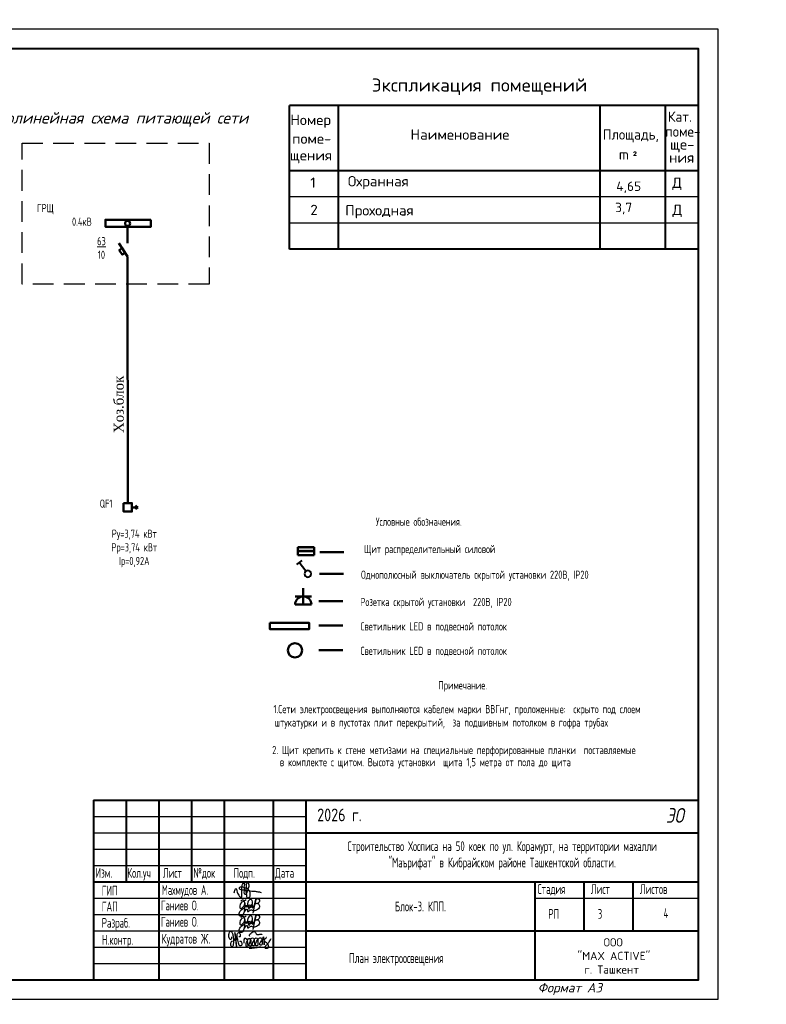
# Model space of a CAD drawing. Header units: millimetres. Extents: x 500718 to 2857041, y -646517 to -616393.
# Tile 4 of 8: x 613010 to 635848, y -646517 to -616393. Entities that reach past the tile are written whole.
import ezdxf
from ezdxf.enums import TextEntityAlignment as Align

# ---------------------------------------------------------------- set-up
doc = ezdxf.new("R2010")
doc.units = ezdxf.units.MM
doc.linetypes.add('невидимаяX2', pattern=[19.05, 12.7, -6.35])
for name, color, linetype, lineweight in [('STR. Таблицы(Tables).0', 7, 'Continuous', 20), ('STR. Штамп.0', 7, 'Continuous', 20), ('текст', 7, 'Continuous', 25), ('ТХ. штамп', 7, 'Continuous', 25), ('Электрика', 1, 'Continuous', 50), ('ЭЛЕКТРООСВЕЩЕНИЕ', 7, 'Continuous', 50), ('ЭО', 2, 'Continuous', 40), ('ЭС', 200, 'Continuous', 50)]:
    doc.layers.add(name, color=color, linetype=linetype, lineweight=lineweight)
doc.layers.add('Штамп', color=7, linetype='Continuous')
doc.layers.add('ЭЛЕКТРО', color=7, linetype='Continuous', lineweight=50, true_color=0xff0509)
doc.styles.add('ICOCPEUR', font='isocpeui.ttf')
doc.styles.add('RomanS', font='romans.shx')
doc.styles.add('SPDS', font='spds.shx', dxfattribs={"width": 0.8, "height": 250})
doc.styles.add('style1', font='isocpeui.ttf', dxfattribs={"height": 80})
doc.styles.add('style4', font='isocpeur.ttf', dxfattribs={"height": 350})
doc.styles.add('ГОСТ 300', font='isocpeui.ttf', dxfattribs={"height": 250})

# ---------------------------------------------------------------- blocks, each defined once
blk = doc.blocks.new('ЩС')
at = {"layer": 'Электрика', "ltscale": 20}
h = blk.add_hatch(color=256, dxfattribs=at)
h.dxf.hatch_style = 1
h.paths.add_polyline_path([(-125, -250), (0, -250), (0, 250), (-125, 250)])
for p, q in [((-250, 250), (0, 250)), ((-250, -250), (-250, 250)), ((-125, 250), (-125, -250)), ((0, 250), (0, -250)), ((0, -250), (-250, -250))]:
    blk.add_line(p, q, dxfattribs=at)
blk = doc.blocks.new('*U859')
at = {"layer": 'ЭО', "color": 1}
for p, q in [((-304, 334), (-131, 434)), ((-47, 88), (-218, 384))]:
    blk.add_line(p, q, dxfattribs=at)
blk.add_circle((0, 0), 100, dxfattribs=at)
blk = doc.blocks.new('розетка')
at = {"layer": 'Электрика', "ltscale": 20}
for p, q in [((0, 250), (0, -250)), ((0, 0), (500, 0)), ((250, 250), (250, -250))]:
    blk.add_line(p, q, dxfattribs=at)
blk.add_arc((0, 0), 250, 270, 90, dxfattribs=at)
blk = doc.blocks.new('A$C4c4061ee')
at = {"color": 184, "lineweight": 30}
blk.add_spline([(-39.7, -7.1), (-36.8, 4), (-34, 7.9), (-31.2, -0.1), (-24.1, -16.2), (-16.7, -23.5), (-13.9, -23.5), (-12.5, -17.9), (-12.5, 12.7), (-8.3, 24.8), (-4.4, 27), (-3.4, 21.4), (-5.7, 12.9), (-4.4, 8), (-4.4, -10), (-2, -12.6), (3.3, -10), (9.6, 6.1), (12.6, 19.5), (7.6, 28.9), (4.7, 26.6), (2.4, 16.6), (1.1, -1.2), (2.9, -14.2), (6.8, -24.8), (10.9, -24.8), (15, -21.3), (16.5, -17.2), (16.5, -9.9), (12, 2), (5.9, 7.4), (-2.7, 10.3), (-10, 12.1), (-17, 12.1), (-21.5, 11.2), (-22.5, 7.7), (-20, 5.4), (-14, 3.7), (-0.7, 1.8), (11, 0.5), (22.2, -1.2), (37.6, -2.6), (43.5, -3.6), (49.3, -4.5), (54.9, -6.4)], degree=3, dxfattribs=at)
blk = doc.blocks.new('x2')
at = {"color": 184, "lineweight": 30}
for points in [[(78585, 16823), (78585, 16800), (78578, 16780), (78566, 16779), (78552, 16793), (78544, 16821), (78544, 16860), (78552, 16896), (78564, 16910), (78580, 16912), (78601, 16877), (78616, 16818), (78621, 16768), (78619, 16720), (78611, 16676), (78602, 16660), (78593, 16657), (78581, 16669), (78573, 16701), (78576, 16724), (78584, 16740), (78594, 16748), (78603, 16750)], [(78621, 16751), (78648, 16780), (78651, 16827), (78645, 16873), (78641, 16894), (78640, 16890), (78642, 16883), (78649, 16847), (78651, 16827), (78656, 16789), (78660, 16746), (78664, 16706), (78667, 16672), (78670, 16661), (78668, 16666), (78667, 16673), (78662, 16732), (78659, 16755), (78657, 16779), (78656, 16786), (78664, 16778), (78674, 16781), (78681, 16806), (78681, 16850), (78685, 16876), (78696, 16889), (78711, 16888), (78728, 16865), (78731, 16843), (78727, 16825), (78716, 16823), (78709, 16824)], [(78797, 16717), (78799, 16789), (78806, 16801), (78818, 16800), (78841, 16772), (78848, 16732), (78854, 16681), (78849, 16663), (78835, 16661), (78825, 16677), (78828, 16710), (78841, 16744), (78856, 16774), (78870, 16795), (78889, 16793), (78903, 16760), (78909, 16701), (78909, 16673), (78892, 16667), (78877, 16683), (78882, 16713), (78895, 16740), (78901, 16769), (78910, 16791), (78930, 16803), (78950, 16791), (78958, 16755), (78963, 16717), (78965, 16682), (78952, 16673), (78932, 16676), (78931, 16706), (78946, 16742), (78966, 16782), (78978, 16800), (79002, 16799), (79017, 16771), (79021, 16716), (79017, 16685), (79006, 16671), (78991, 16674), (78983, 16708), (78998, 16742), (79019, 16775), (79039, 16800), (79068, 16805), (79086, 16776), (79091, 16716), (79082, 16687), (79061, 16684), (79050, 16697), (79066, 16740), (79088, 16767), (79107, 16798), (79110, 16823), (79111, 16819), (79125, 16691), (79125, 16695), (79121, 16755), (79122, 16767), (79132, 16785), (79154, 16805), (79162, 16810), (79158, 16808)], [(78886, 16827), (78881, 16847), (78905, 16877), (78937, 16904), (78959, 16908), (78977, 16898), (78986, 16880), (78997, 16864), (79013, 16858), (79041, 16860), (79061, 16865), (79080, 16864), (79086, 16862)], [(78681, 16802), (78685, 16767), (78695, 16721), (78707, 16692), (78720, 16679), (78739, 16676), (78754, 16683), (78761, 16706), (78756, 16725), (78748, 16738), (78736, 16746), (78724, 16744), (78721, 16737)], [(79121, 16760), (79131, 16746), (79145, 16737), (79160, 16728), (79174, 16710), (79187, 16686), (79192, 16665), (79190, 16644), (79182, 16633), (79161, 16630), (79145, 16632), (79135, 16643), (79134, 16657), (79144, 16670), (79157, 16684), (79172, 16700), (79187, 16716), (79206, 16740), (79225, 16769), (79240, 16791)], [(78879, 16636), (78919, 16635), (78966, 16642), (79009, 16647), (79042, 16654), (79068, 16654)]]:
    blk.add_spline(points, degree=3, dxfattribs=at)
blk = doc.blocks.new('Odil Ganiyev')
at = {"color": 184, "lineweight": 30}
for points in [[(278009, -189095), (278081, -189029), (278139, -189055), (278204, -188993)], [(278218, -189288), (278220, -189298), (278251, -189229), (278258, -189294), (278315, -189206), (278295, -189231), (278320, -189288), (278380, -189198), (278355, -189239), (278384, -189286), (278449, -189192), (278428, -189223), (278438, -189281), (278515, -189197), (278494, -189208), (278505, -189282), (278604, -188932), (278563, -189514)], [(278174, -189155), (278173, -189633), (278135, -189699), (278036, -189702), (278008, -189605), (278074, -189469), (278128, -189405), (278218, -189288)], [(278213, -189509), (278316, -189388), (278340, -189483), (278421, -189425), (278521, -189382)]]:
    blk.add_spline(points, degree=3, dxfattribs=at)
for points, knots in [([(278396, -189316), (278466, -189243), (278495, -189145), (278487, -189009), (278378, -188944), (278332, -188998), (278319, -189020), (278305, -189050), (278280, -189134), (278300, -189288), (278388, -189386)], [0, 0, 0, 0, 210.331661, 341.544209, 437.993539, 521.209993, 521.209993, 521.209993, 602.643394, 823.015149, 823.015149, 823.015149, 823.015149]), ([(278604, -188939), (278630, -188908), (278658, -188890), (278746, -188897), (278776, -188980), (278743, -189054), (278691, -189101), (278617, -189118)], [0, 0, 0, 0, 59.301687, 137.83445, 232.671471, 306.955654, 371.443461, 371.443461, 371.443461, 371.443461]), ([(278093, -189111), (278063, -189124), (277979, -189180), (277976, -189469), (278121, -189357), (278159, -189260), (278167, -189222)], [0, 0, 0, 0, 84.01965, 319.3343, 434.006974, 519.963926, 519.963926, 519.963926, 519.963926]), ([(278167, -189222), (278181, -189151), (278171, -189084), (278111, -189103), (278093, -189111)], [526.826092, 526.826092, 526.826092, 526.826092, 665.559085, 706.396126, 706.396126, 706.396126, 706.396126]), ([(278617, -189118), (278680, -189058), (278780, -189127), (278817, -189262), (278675, -189400), (278595, -189412), (278531, -189410)], [498.211239, 498.211239, 498.211239, 498.211239, 560.962433, 628.560844, 789.184895, 992.203079, 992.203079, 992.203079, 992.203079])]:
    blk.add_open_spline(points, degree=3, knots=knots, dxfattribs=at)
blk = doc.blocks.new('fghfyuhrduy')
for name, p, xscale, yscale, zscale in [('A$C4c4061ee', (-1850, -265), 8.662286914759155, 8.662286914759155, 8.662286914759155), ('x2', (-148600, -32997), 1.86192246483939, 1.86192246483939, 1.86192246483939)]:
    blk.add_blockref(name, p, dxfattribs=dict(xscale=xscale, yscale=yscale, zscale=zscale))
at = {"xscale": 0.7425847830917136, "yscale": 0.7425847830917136, "zscale": 0.7425847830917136, "rotation": 351.5695638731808}
for p in [(-185616, 168584), (-185616, 168084)]:
    blk.add_blockref('Odil Ganiyev', p, dxfattribs=at)
at = {"ltscale": 100, "insert": (6331, -1720), "char_height": 250, "width": 6095.63, "attachment_point": 1, "style": 'ГОСТ 300'}
blk.add_mtext('\\pi2772.81725;{\\fISOCPEUR|b0|i0|c204|p34;ООО \\P\\pi1972.81725;"MAX ACTIVE" \\P\\pi2185.31725;г. Ташкент}', dxfattribs=at)
at = {"layer": 'текст', "color": 7, "lineweight": 25, "style": 'style4', "width": 0.8}
blk.add_text('2026 г.', height=390, dxfattribs=at).set_placement((344, 1857))
at = {"layer": 'ТХ. штамп', "color": 0, "style": 'SPDS'}
for s, width, p in [('ГИП', 0.8, (-6247, -414)), ('Махмудов А.', 0.7, (-4408, -394)), ('ГАП', 0.8, (-6247, -899)), ('Ганиев О.', 0.7, (-4434, -867)), ('Разраб.', 0.8, (-6247, -1399)), ('Ганиев О.', 0.7, (-4434, -1367)), ('Н.контр.', 0.8, (-6244, -1921)), ('Кудратов Ж.', 0.8, (-4413, -1887))]:
    blk.add_text(s, height=300, dxfattribs=dict(at, width=width)).set_placement(p)
at = {"layer": 'ТХ. штамп', "color": 0, "style": 'SPDS', "width": 0.8}
blk.add_text('4', height=300, dxfattribs=at).set_placement((10940, -952), align=Align.MIDDLE_LEFT)

msp = doc.modelspace()

# ---------------------------------------------------------------- linework, layer by layer
at = {"lineweight": 40}
for p, q in [((621264.07, -623413.64), (621264.07, -619013.64)), ((633767.75, -619013.64), (621264.07, -619013.64)), ((622764.07, -623413.64), (622764.07, -619013.64)), ((630764.07, -623413.64), (630764.07, -619013.64)), ((632764.07, -623413.64), (632764.07, -619013.64)), ((633765.51, -621013.64), (621264.07, -621013.64)), ((633765.51, -623413.64), (621264.07, -623413.64)), ((615267.75, -640273.1), (633767.75, -640273.1)), ((615267.75, -640273.1), (615267.75, -645773.1)), ((616267.75, -640273.1), (616267.75, -642773.1)), ((617267.75, -640273.1), (617267.75, -645773.1)), ((618267.75, -640273.1), (618267.75, -642773.1)), ((619267.75, -640273.1), (619267.75, -645773.1)), ((620767.75, -640273.1), (620767.75, -645773.1)), ((621767.75, -640273.1), (621767.75, -645773.1)), ((621767.75, -641273.1), (633767.75, -641273.1)), ((615267.75, -642773.1), (633767.75, -642773.1)), ((628767.75, -642773.1), (628767.75, -645773.1)), ((630267.75, -642773.1), (630267.75, -644273.1)), ((630267.75, -642773.1), (630267.75, -644273.1)), ((631767.75, -642773.1), (631767.75, -644273.1)), ((631767.75, -642773.1), (631767.75, -644273.1)), ((621767.75, -644273.1), (633767.75, -644273.1))]:
    msp.add_line(p, q, dxfattribs=at)
for p, q in [((633765.51, -623413.64), (633767.75, -619013.64)), ((633765.51, -621013.64), (621264.07, -621013.64)), ((633765.51, -621813.64), (621264.07, -621813.64)), ((633765.51, -622613.64), (621264.07, -622613.64)), ((615267.75, -640773.1), (621767.75, -640773.1)), ((615267.75, -641273.1), (621767.75, -641273.1)), ((615267.75, -641773.1), (621767.75, -641773.1)), ((615267.75, -642273.1), (621767.75, -642273.1)), ((630267.75, -642773.1), (630267.75, -643273.1)), ((631767.75, -642773.1), (631767.75, -643273.1)), ((615267.75, -643273.1), (621767.75, -643273.1)), ((628767.75, -643273.1), (633767.75, -643273.1)), ((615267.75, -643773.1), (621767.75, -643773.1)), ((615267.75, -644273.1), (621767.75, -644273.1)), ((615267.75, -644773.1), (621767.75, -644773.1)), ((615267.75, -645273.1), (621767.75, -645273.1))]:
    msp.add_line(p, q)
for points in [[(592367.75, -616673.1), (634367.75, -616673.1), (634367.75, -646373.1), (592367.75, -646373.1), (592367.75, -616673.1)], [(615267.75, -645773.1), (633767.75, -645773.1), (633767.75, -640273.1)]]:
    msp.add_lwpolyline(points)
msp.add_lwpolyline([(594367.75, -617273.1), (633767.75, -617273.1), (633767.75, -645773.1), (594367.75, -645773.1)], close=True, dxfattribs=at)
at = {"color": 0, "linetype": 'невидимаяX2', "ltscale": 50}
msp.add_lwpolyline([(618808.79, -624485.85), (613082.73, -624482.85), (613082.73, -620165.81), (618808.79, -620168.81)], close=True, dxfattribs=at)
at = {"color": 1, "lineweight": 50}
msp.add_lwpolyline([(620664.16, -634841.08), (621864.16, -634841.08), (621864.16, -635041.08), (620664.16, -635041.08), (620664.16, -634841.08)], dxfattribs=at)
msp.add_circle((621430.43, -635686.09), 220, dxfattribs=at)
at = {"layer": 'ЭЛЕКТРО', "color": 0}
for p, q in [((616312.34, -622702.13), (616312.34, -623227.28)), ((616043.67, -623227.28), (616312.34, -623636.38)), ((616312.34, -623636.38), (616314.84, -631181.39))]:
    msp.add_line(p, q, dxfattribs=at)
for points in [[(617021.65, -622511.49), (615632.13, -622511.49), (615632.13, -622728.74), (617021.65, -622728.74)], [(616237.37, -623522.23), (616147.19, -623581.45), (616057, -623444.13), (616147.19, -623384.9)], [(616186.43, -631181.39), (616443.25, -631181.39), (616443.25, -631440.76), (616186.43, -631440.76)]]:
    msp.add_lwpolyline(points, close=True, dxfattribs=at)
at = {"layer": 'ЭЛЕКТРО', "color": 0, "flags": 128}
for points in [[(616443.25, -631315.11), (616624.46, -631315.11)], [(616624.46, -631315.11), (616552.71, -631258.35)], [(616624.46, -631315.11), (616552.71, -631371.88)]]:
    msp.add_lwpolyline(points, dxfattribs=at)
at = {"layer": 'ЭЛЕКТРО', "color": 0}
msp.add_circle((616310.35, -622625.26), 76.9, dxfattribs=at)
at = {"layer": 'ЭЛЕКТРООСВЕЩЕНИЕ', "color": 0}
msp.add_line((622186.4, -632680.37), (622924.9, -632680.37), dxfattribs=at)
at = {"layer": 'ЭЛЕКТРООСВЕЩЕНИЕ', "color": 7}
for p, q in [((622178.93, -633349.61), (622917.43, -633349.61)), ((622161.15, -634181.49), (622899.65, -634181.49)), ((622161.15, -634929.92), (622899.65, -634929.92)), ((622161.15, -635678.36), (622899.65, -635678.36))]:
    msp.add_line(p, q, dxfattribs=at)

# ---------------------------------------------------------------- block references
at = {"lineweight": 53}
for p in [(530217.75, -642874.8), (576817.75, -642874.8), (621767.75, -642774.8)]:
    msp.add_blockref('fghfyuhrduy', p, dxfattribs=at)
at = {"layer": 'Электрика', "color": 0, "xscale": -1, "rotation": 270}
msp.add_blockref('ЩС', (621767.65, -632526.72), dxfattribs=at)
at = {"layer": 'Электрика', "xscale": -1, "rotation": 270}
msp.add_blockref('розетка', (621684.33, -634288.5), dxfattribs=at)
at = {"layer": 'ЭО', "xscale": -1, "rotation": 67.22100112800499}
msp.add_blockref('*U859', (621827.15, -633347.32), dxfattribs=at)

# ---------------------------------------------------------------- texts
for s, height, style, p in [('Экспликация помещений', 400, 'RomanS', (623780.09, -618592.4)), ('Номер', 316.8, 'RomanS', (621289.28, -619617.17)), ('Наименование', 316.8, 'RomanS', (624964.81, -620065.48)), ('поме-', 316.8, 'RomanS', (621345.22, -620190.12)), ('ще-', 316.8, 'RomanS', (632902.84, -620365.71)), ('щения', 316.8, 'RomanS', (621275.29, -620700.18)), ('m', 316.8, 'RomanS', (631337.04, -620673.52)), ('²', 316.8, 'RomanS', (631751.28, -620736.08)), ('ния', 316.8, 'RomanS', (632875.02, -620768.83)), ('1', 316.8, 'RomanS', (621900.76, -621536.57)), ('Охранная', 316.8, 'RomanS', (623047.9, -621493.19)), ('4,65', 288, 'RomanS', (631256.74, -621633.35)), ('Д', 316.8, 'RomanS', (632970.24, -621539.13)), ('2', 316.8, 'RomanS', (621900.76, -622372.07)), ('3,7', 288, 'RomanS', (631222.68, -622281.35)), ('Проходная', 316.8, 'RomanS', (622967.25, -622384.5)), ('Д', 316.8, 'RomanS', (632978.3, -622369.09)), ('Формат А3', 287.189, 'style1', (628855.32, -646153.11))]:
    msp.add_text(s, height=height, dxfattribs=dict(style=style)).set_placement(p)
for s, height, style, width, p in [('Кат.', 316.8, 'RomanS', 0.9, (632840.24, -619517.76)), ('Площадь,', 316.8, 'RomanS', 0.9, (630850.76, -620062.47)), ('поме-', 316.8, 'RomanS', 0.9, (632757.11, -619972.16)), ('ЭО', 449.212, 'style1', 0.8, (632782.24, -640961.56))]:
    msp.add_text(s, height=height, dxfattribs=dict(style=style, width=width)).set_placement(p)
at = {"color": 7, "ltscale": 2, "insert": (523501.81, -626779.21), "char_height": 300, "width": 17719.7053, "attachment_point": 4, "line_spacing_factor": 1.2, "style": 'SPDS'}
msp.add_mtext('\\pi7773.85267;{\\L\\C256;Общие данные\\P\\pi8859.85267;\\P\\pi0;\\l    1.Настоящий проект электроосвещения и электрооборудования здания выполнен на основании следующих исходных данных разделов: АР, ТХ. \\PРу =3,74кВт; \\PРр =3,44кВт. \\P      2.Общее рабочее освещение предусматривается стационарными светодиодными светильниками. Выбор типа светильников производился в соответствии с назначением помещений, характеристикой среды и требованиями архитектурного оформления.\\P   3.Освещенность помещений принята согласно нормам и правилам КМК2.01.05-98.\\P   4.Управление рабочим освещением осуществляется выключателями, установленными у входа в помещение по месту.\\P     5.Групповая осветительная сеть выполняется кабелем марки ВВГнг-0,66  в ПВХ гофро трубе за подвесным потолком, в плитах перекрытий.   \\P     6.Расчетная мощность силовых электроприемников определена методом коэффциентов спроса по характерным группам электроприемников (на основании рекомендаций КМК). . Отключение общей вентиляции при пожаре осуществляется поступлением сигнала на магнитный пускатель "МП".\\P      7.Силовая распределительная сеть выполняется кабелем ВВГнг, проложенная за подвесным потолком в ПВХ гофрированой трубе и скрыто в ПВХ трубе под слоем штукатурки. \\P      8.Силовые распределительные пункты приняты с автоматическими выключателями на отходящих линиях. Щиты принять встраиваемые. В качестве главного распределительного щита принята панель ЩРН . Магистральные сети выполняются кабелем марки ВВГнг, проложенные в гофрированных трубах ПВХ, на скобах.\\P    9.Для защиты от поражения электрическим током предусматривается следующие виды заземления :\\P     Заземление всех корпусов электроприемников выполняется в однофазной сети третьим  заземляющим проводом,в трехфазной-пятым заземляющим проводом.\\PВ проекте принята система заземления TN-S. Ввод в здание должен быть предусмотрен пятижильным кабелем. Пятая жила соединяется с заземленной нейтралью источника.\\P\\C5;    }10. {\\C256;Монтаж выполнить в соответствии с ПУЭ и КМК3.05.06-97.}', dxfattribs=at)
at = {"layer": 'STR. Таблицы(Tables).0', "color": 0, "ltscale": 50, "style": 'SPDS', "width": 0.8}
for s, p in [('Условные обозначения.', (623903.66, -631877.14)), ('Щит распределительный силовой', (623544.89, -632713.26))]:
    msp.add_text(s, height=250, dxfattribs=at).set_placement(p)
at = {"layer": 'STR. Таблицы(Tables).0', "color": 7, "ltscale": 50, "style": 'SPDS', "width": 0.8}
for s, p in [('2. Щит крепить к стене метизами на специальные перфорированные планки  поставляемые', (620734.25, -638862.13)), ('  в комплекте с щитом. Высота установки  щита 1,5 метра от пола до щита ', (620734.25, -639232.91))]:
    msp.add_text(s, height=250, dxfattribs=at).set_placement(p)
at = {"layer": 'STR. Таблицы(Tables).0', "color": 0, "ltscale": 50, "char_height": 250, "attachment_point": 5, "style": 'SPDS'}
for s, insert, width in [(' ГРЩ', (613738.99, -622191.62), 6009.2419), ('0.4кВ', (614912.19, -622572.68), 14572.1975), ('\\A1;{\\L63\\P}10', (615511.21, -623377.81, 42342.95), 14572.1975), ('QF1', (615652.21, -631199.18), 6000), ('Ру=3,74 кВт\\PРр=3,74 кВт\\PIр=0,92А', (616515.61, -632569.81), 2461.3921), ('Примечание.', (626562.27, -636790.29), 7000)]:
    msp.add_mtext(s, dxfattribs=dict(at, insert=insert, width=width))
at = {"layer": 'STR. Штамп.0', "color": 7, "style": 'SPDS', "width": 0.8}
for s, p in [('Однополюсный выключатель скрытой установки 220В, IP20', (623452.59, -633499.27)), ('Розетка скрытой установки  220В, IP20', (623434.8, -634331.14)), ('Светильник LED в подвесной потолок', (623434.8, -635079.58)), ('Светильник LED в подвесной потолок', (623434.8, -635828.02)), ('1.Сети электроосвещения выполняются кабелем марки ВВГнг, проложенные:  скрыто под слоем', (620774.2, -637610.83)), ('штукатурки и в пустотах плит перекрытий,  за подшивным потолком в гофра трубах', (620814.15, -638019.23))]:
    msp.add_text(s, height=250, dxfattribs=at).set_placement(p)
at = {"layer": 'ТХ. штамп', "color": 0, "style": 'SPDS', "width": 0.8}
for s, p in [('Стадия', (628845.77, -643141.24)), ('Лист', (630482.38, -643141.24)), ('Листов', (631982.38, -643141.24)), ('РП', (629182.41, -643900.47)), ('3', (630692.34, -643900.47))]:
    msp.add_text(s, height=300, dxfattribs=at).set_placement(p)
at = {"layer": 'ТХ. штамп', "color": 0, "char_height": 300, "attachment_point": 5, "style": 'SPDS'}
for s, insert, width in [('Строительство Хосписа на 50 коек по ул. Корамурт, на территории махалли "Маърифат" в Кибрайском районе Ташкентской области.', (627767.75, -641969.14), 10065.8423), ('Блок-3. КПП.', (625267.75, -643523.1), 7000), ('План электроосвещения ', (624527.75, -645143.66), 7000)]:
    msp.add_mtext(s, dxfattribs=dict(at, insert=insert, width=width))
at = {"layer": 'Штамп', "style": 'SPDS', "width": 0.8}
for s, p in [('Изм.', (615329.43, -642646.08)), ('Кол.уч', (616301.58, -642647.12)), ('Лист', (617391.61, -642646.08)), ('№док', (618321.38, -642646.08)), ('Подп.', (619551.39, -642646.08)), ('Дата', (620822.7, -642646.08))]:
    msp.add_text(s, height=300, dxfattribs=at).set_placement(p)
at = {"layer": 'ЭС', "color": 0, "insert": (615884.81, -619443.59), "char_height": 350, "width": 15893.7921, "attachment_point": 5, "style": 'ICOCPEUR'}
msp.add_mtext('Однолинейная схема питающей сети', dxfattribs=at)
at = {"layer": 'ЭС', "color": 0, "insert": (616042.65, -628161.94), "char_height": 300, "width": 4063.1539, "attachment_point": 5, "rotation": 90, "line_spacing_factor": 1.2, "style": 'ICOCPEUR'}
msp.add_mtext('{\\fTimes New Roman|b0|i0|c204|p18;Хоз.блок}', dxfattribs=at)

doc.saveas('drawing.dxf')
